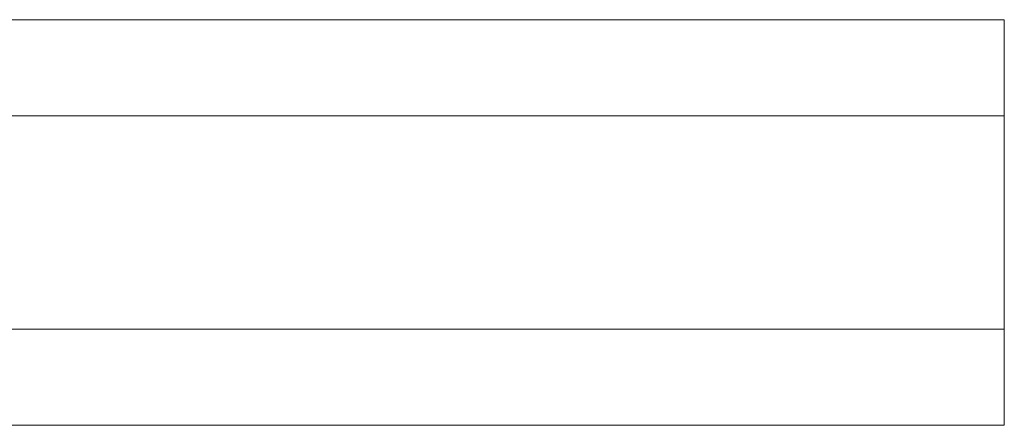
# Model space of a CAD drawing. Header units: inches. Extents: x 16 to 394, y 3 to 249.
# Tile 41 of 116: x 103.82 to 107.77, y 152.25 to 153.88. Entities that reach past the tile are written whole.
import ezdxf

# ---------------------------------------------------------------- set-up
doc = ezdxf.new("R2010")
doc.units = ezdxf.units.IN
doc.header["$LTSCALE"] = 24
doc.header["$MEASUREMENT"] = 0
doc.layers.add('Visible (ANSI)', color=7, linetype='Continuous', lineweight=5)

msp = doc.modelspace()

# ---------------------------------------------------------------- linework, layer by layer
at = {"layer": 'Visible (ANSI)'}
for p, q in [((107.7672, 153.8772), (79.0172, 153.8772)), ((107.7672, 153.8772), (107.7672, 153.4922)), ((107.7672, 153.4922), (79.0172, 153.4922)), ((107.7672, 152.6372), (107.7672, 153.4922)), ((107.7672, 152.6372), (79.0172, 152.6372)), ((107.7672, 152.6372), (107.7672, 152.2522)), ((107.7672, 152.2522), (79.0172, 152.2522))]:
    msp.add_line(p, q, dxfattribs=at)

doc.saveas('drawing.dxf')
